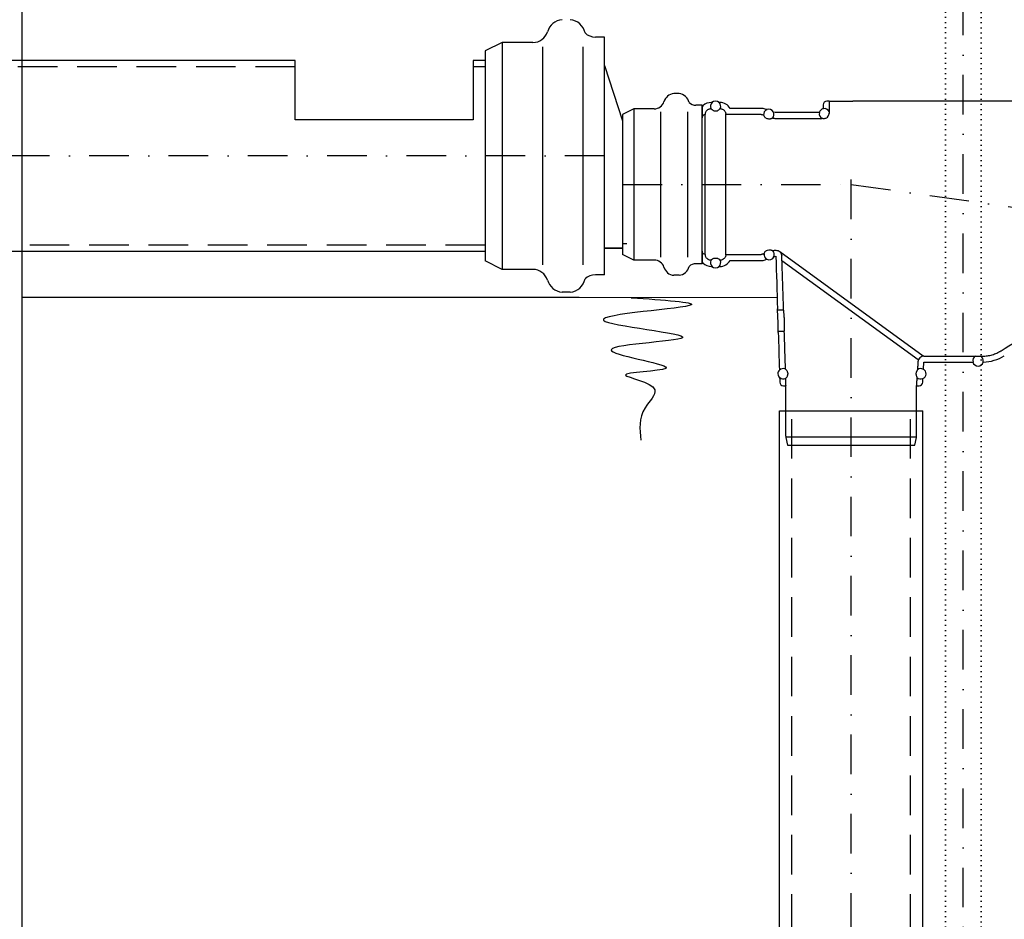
# Model space of a CAD drawing. Header units: millimetres. Extents: x -141570 to 63736, y -255381 to -136000.
# Tile 18 of 35: x -107510 to -106267, y -244162 to -243027. Entities that reach past the tile are written whole.
import ezdxf

# ---------------------------------------------------------------- set-up
doc = ezdxf.new("R2010")
doc.units = ezdxf.units.MM
for name, pattern in [('DASHDOT', [1, 0.5, -0.25, 0, -0.25]), ('DASHED', [0.75, 0.5, -0.25]), ('TEČKOVANÁ', [6.35, 0, -6.35])]:
    doc.linetypes.add(name, pattern=pattern)
for name, color, linetype in [('4S', 7, 'Continuous'), ('AS-Koty', 7, 'Continuous'), ('AS-Nevid', 241, 'DASHED'), ('AS-Neviditelna', 7, 'Continuous'), ('AS-Obrys', 7, 'Continuous'), ('AS-Osy', 4, 'DASHDOT')]:
    doc.layers.add(name, color=color, linetype=linetype)
doc.styles.add('ROMANS', font='ic-romans.shx', dxfattribs={"width": 0.8})
doc.dimstyles.new('K25', dxfattribs={"dimtxt": 50, "dimasz": 50, "dimexe": 20, "dimexo": 50, "dimgap": 20, "dimtad": 1, "dimdec": 0, "dimzin": 0, "dimtxsty": 'ROMANS', "dimblk": 'ARCHTICK', "dimcen": -40, "dimclrd": 4, "dimclre": 4, "dimclrt": 7, "dimadec": 0, "dimazin": 0, "dimtfac": 1, "dimtdec": 0, "dimtofl": 0, "dimtmove": 2, "dimatfit": 3, "dimldrblk": 'ARCHTICK', "dimfxl": 1, "dimtolj": 1, "dimarcsym": 0})

# ---------------------------------------------------------------- blocks, each defined once
blk = doc.blocks.new('_ArchTick')
at = {"color": 0, "const_width": 0.15}
blk.add_lwpolyline([(-0.5, -0.5), (0.5, 0.5)], dxfattribs=at)
blk = doc.blocks.new('*D165')
at = {"layer": 'AS-Koty', "color": 4, "lineweight": -2}
for p, q in [((-107702.9, -243311.1), (-107667.3, -243311.1)), ((-107687.3, -243311.1), (-107687.3, -245965.6)), ((-107392.2, -245965.6), (-107707.3, -245965.6))]:
    blk.add_line(p, q, dxfattribs=at)
at = {"layer": 'Defpoints', "color": 0}
for p in [(-107752.9, -243311.1), (-107687.3, -245965.6), (-107342.2, -245965.6)]:
    blk.add_point(p, dxfattribs=at)
at = {"layer": 'AS-Koty', "color": 4, "lineweight": -2, "xscale": 50, "yscale": 50, "zscale": 50}
for p, rotation in [((-107687.3, -243311.1), 90), ((-107687.3, -245965.6), 270)]:
    blk.add_blockref('_ArchTick', p, dxfattribs=dict(at, rotation=rotation))
at = {"layer": 'AS-Koty', "color": 7, "ltscale": 15, "insert": (-107732.3, -244638.4), "char_height": 50, "attachment_point": 5, "rotation": 90, "style": 'ROMANS'}
blk.add_mtext('\\A1;2654', dxfattribs=at)
blk = doc.blocks.new('3130064')
at = {"layer": 'AS-Obrys'}
for p, q in [((-170, -50), (-170, 0)), ((-20, 0), (-20, -50)), ((-20, -50), (-170, -50))]:
    blk.add_line(p, q, dxfattribs=at)

msp = doc.modelspace()

# ---------------------------------------------------------------- linework, layer by layer
at = {"layer": '4S', "linetype": 'DASHED'}
msp.add_line((-107507.163, -242988.093), (-107507.163, -245721.247), dxfattribs=at)
at = {"layer": '4S'}
for p, q in [((-107403.137, -243078.102), (-108204.367, -243078.102)), ((-107403.137, -243319.174), (-108138.285, -243319.174))]:
    msp.add_line(p, q, dxfattribs=at)
at = {"layer": 'AS-Nevid'}
for p, q in [((-106900.542, -243055.379), (-106900.542, -243341.896)), ((-106849.822, -243061.024), (-106849.822, -243336.251)), ((-106798.65, -243061.024), (-106798.65, -243336.251)), ((-106734.459, -243139.132), (-106734.459, -243330.143)), ((-106700.646, -243142.895), (-106700.646, -243326.38)), ((-106666.531, -243142.895), (-106666.531, -243326.38))]:
    msp.add_line(p, q, dxfattribs=at)
at = {"layer": 'AS-Nevid', "ltscale": 100}
for p, q in [((-107162.163, -243086.138), (-108269.279, -243086.138)), ((-106922.163, -243086.138), (-106937.163, -243086.138)), ((-106922.163, -243311.138), (-108335.375, -243311.138)), ((-106743.169, -243309.638), (-106748.873, -243309.638)), ((-106535.096, -245680.795), (-106535.096, -243520.557)), ((-106385.096, -245680.795), (-106385.096, -243520.557))]:
    msp.add_line(p, q, dxfattribs=at)
at = {"layer": 'AS-Neviditelna', "color": 3, "linetype": 'DASHDOT', "lineweight": -2, "ltscale": 100}
msp.add_line((-106318.666, -245248.333), (-106318.666, -242800.593), dxfattribs=at)
at = {"layer": 'AS-Neviditelna', "color": 3, "linetype": 'TEČKOVANÁ'}
for p, q in [((-106296.166, -245178.093), (-106296.166, -242800.593)), ((-106341.166, -244842.45), (-106341.166, -242839.593))]:
    msp.add_line(p, q, dxfattribs=at)
at = {"layer": 'AS-Obrys'}
for p, q in [((-106771.373, -243048.574), (-106782.844, -243048.574)), ((-106771.373, -243348.701), (-106771.373, -243048.574)), ((-106900.542, -243055.379), (-106922.163, -243066.048)), ((-106922.163, -243066.048), (-106922.163, -243066.048)), ((-106922.163, -243066.048), (-106922.163, -243331.227)), ((-106861.801, -243055.379), (-106900.542, -243055.379)), ((-107162.163, -243078.102), (-107403.137, -243078.102)), ((-106922.163, -243078.102), (-106937.163, -243078.102)), ((-106771.373, -243084.638), (-106748.873, -243154.28)), ((-106677.28, -243119.961), (-106684.15, -243119.961)), ((-106734.459, -243139.132), (-106748.873, -243146.245)), ((-106708.632, -243139.132), (-106734.459, -243139.132)), ((-106648.346, -243134.595), (-106655.993, -243134.595)), ((-106648.346, -243138.39), (-106648.346, -243150.615)), ((-106635.959, -243131.138), (-106636.759, -243131.138)), ((-106625.884, -243131.138), (-106626.684, -243131.138)), ((-106573.729, -243138.638), (-106612.893, -243138.638)), ((-106566.845, -243140.155), (-106568.773, -243139.48)), ((-106495.346, -243134.137), (-106495.346, -243138.833)), ((-106487.846, -243129.638), (-106490.847, -243129.638)), ((-106487.846, -243129.638), (-106457.846, -243129.638)), ((-106487.846, -243129.638), (-106487.846, -243145.026)), ((-106120.346, -243129.638), (-106457.846, -243129.638)), ((-106748.873, -243146.245), (-106748.873, -243323.031)), ((-106748.873, -243146.245), (-106748.873, -243146.245)), ((-106648.346, -243318.66), (-106648.346, -243150.615)), ((-106644.222, -243145.593), (-106644.296, -243146.341)), ((-106644.296, -243322.934), (-106644.296, -243146.341)), ((-106633.671, -243141.496), (-106628.971, -243141.496)), ((-106618.346, -243146.341), (-106618.421, -243145.593)), ((-106573.729, -243146.341), (-106618.346, -243146.341)), ((-106618.346, -243322.934), (-106618.346, -243146.341)), ((-106570.594, -243146.994), (-106571.251, -243146.763)), ((-106558.657, -243151.182), (-106559.433, -243150.91)), ((-106556.179, -243143.888), (-106558.091, -243143.219)), ((-106500.401, -243143.888), (-106556.179, -243143.888)), ((-106499.096, -243151.604), (-106556.179, -243151.604)), ((-106922.163, -243319.174), (-107403.137, -243319.174)), ((-106771.373, -243314.995), (-106748.873, -243314.995)), ((-106748.873, -243314.995), (-106771.373, -243314.995)), ((-106734.459, -243330.143), (-106748.873, -243323.031)), ((-106748.873, -243323.031), (-106748.873, -243323.031)), ((-106648.346, -243318.66), (-106648.346, -243330.885)), ((-106644.296, -243322.934), (-106644.222, -243323.682)), ((-106618.421, -243323.682), (-106618.346, -243322.934)), ((-106618.346, -243322.934), (-106573.729, -243322.934)), ((-106571.251, -243322.512), (-106570.144, -243322.124)), ((-106559.079, -243318.241), (-106558.657, -243318.093)), ((-106557.587, -243325.88), (-106555.215, -243325.05)), ((-106556.179, -243317.671), (-106555.204, -243317.671)), ((-106555.215, -243325.05), (-106555.204, -243325.388)), ((-106369.182, -243451.439), (-106549.989, -243319.786)), ((-106922.163, -243328.227), (-106922.163, -243328.227)), ((-106900.542, -243341.896), (-106922.163, -243331.227)), ((-106708.632, -243330.143), (-106734.459, -243330.143)), ((-106648.346, -243334.68), (-106655.993, -243334.68)), ((-106648.346, -243334.68), (-106648.346, -243334.68)), ((-106636.759, -243338.138), (-106635.959, -243338.138)), ((-106633.671, -243327.78), (-106628.971, -243327.78)), ((-106626.684, -243338.138), (-106625.884, -243338.138)), ((-106612.893, -243330.638), (-106573.729, -243330.638)), ((-106568.773, -243329.796), (-106566.546, -243329.016)), ((-106375.323, -243456.245), (-106547.505, -243330.872)), ((-106861.801, -243341.896), (-106900.542, -243341.896)), ((-106771.373, -243348.701), (-106782.844, -243348.701)), ((-106771.373, -243348.701), (-106771.373, -243348.701)), ((-106677.28, -243349.314), (-106684.15, -243349.314)), ((-106814.773, -243370.652), (-106825.079, -243370.652)), ((-106803.45, -243377.545), (-107507.163, -243377.545)), ((-106553.519, -243377.57), (-106803.45, -243377.545)), ((-106553.069, -243391.702), (-106553.119, -243391.703)), ((-106552.978, -243396.201), (-106553.119, -243391.703)), ((-106552.925, -243392.95), (-106545.426, -243392.714)), ((-106552.177, -243421.689), (-106552.318, -243417.191)), ((-106552.13, -243421.687), (-106552.177, -243421.689)), ((-106544.531, -243420.195), (-106552.064, -243420.432)), ((-106368.304, -243451.388), (-106340.404, -243451.388)), ((-106368.824, -243467.904), (-106368.283, -243458.888)), ((-106368.283, -243458.888), (-106306.397, -243458.888)), ((-106368.824, -243467.904), (-106368.939, -243468.079)), ((-106545.737, -243488.667), (-106542.603, -243488.667)), ((-106542.603, -243488.667), (-106542.598, -243488.822)), ((-106377.583, -243488.667), (-106377.588, -243488.753)), ((-106377.583, -243488.667), (-106374.307, -243488.667)), ((-106369.816, -243484.437), (-106369.538, -243479.81)), ((-106369.632, -243479.622), (-106369.538, -243479.81)), ((-106542.596, -243552.6), (-106542.596, -243488.954)), ((-106377.596, -243552.599), (-106377.596, -243489.023)), ((-106550.74, -243520.557), (-106369.453, -243520.557)), ((-106550.74, -244842.45), (-106550.74, -243520.557)), ((-106369.453, -244842.45), (-106369.453, -243520.557)), ((-106542.582, -243553.305), (-106377.016, -243553.305)), ((-106542.432, -243554.159), (-106540.364, -243563.888)), ((-106379.828, -243563.888), (-106377.76, -243554.159)), ((-106396.962, -243563.888), (-106379.828, -243563.888))]:
    msp.add_line(p, q, dxfattribs=at)
at = {"layer": 'AS-Obrys', "color": 7, "linetype": 'Continuous'}
for p, q in [((-106771.373, -243327.209), (-106771.373, -243070.066)), ((-106648.346, -243334.68), (-106648.346, -243134.595))]:
    msp.add_line(p, q, dxfattribs=at)
at = {"layer": 'AS-Obrys'}
for centre, radius, start, end in [((-106823.021, -243047.734), 21.211, 95.567854, 164.294362), ((-106816.831, -243047.734), 21.211, 12.043899, 84.432146), ((-106861.801, -243036.093), 19.286, 270, 342.188064), ((-106782.844, -243029.289), 19.286, 226.631553, 270), ((-106682.778, -243134.035), 14.141, 95.567854, 164.294362), ((-106678.652, -243134.035), 14.141, 12.043899, 84.432146), ((-106708.632, -243126.275), 12.857, 270, 342.188064), ((-106655.993, -243121.738), 12.857, 226.631553, 270), ((-106643.847, -243138.39), 4.499, 132.454751, 180.000356), ((-106636.759, -243146.138), 15, 90, 132.455108), ((-106631.321, -243136.042), 6.54, 132.786359, 205.327752), ((-106631.321, -243136.042), 6.75, 46.604341, 133.395659), ((-106631.321, -243136.042), 6.54, 334.672248, 47.213641), ((-106625.884, -243146.138), 15, 30, 90), ((-106573.729, -243153.638), 15, 70.709954, 90), ((-106564.088, -243146.316), 6.54, 113.496313, 185.949566), ((-106564.088, -243146.316), 6.75, 27.314295, 114.105613), ((-106493.825, -243145.409), 6.75, 103.02501, 166.97499), ((-106493.825, -243145.409), 6.54, 27.671766, 102.508453), ((-110124.885, -252943.323), 10418.43, 70.0152316, 70.0366517), ((-106564.088, -243146.316), 6.54, 315.382829, 27.923595), ((-106493.825, -243145.409), 6.54, 167.491547, 244.775872), ((-106499.096, -243140.382), 11.222, 270.000346, 282.788551), ((-106563.652, -243322.917), 6.54, 173.028421, 245.169685), ((-110106.588, -233576.283), 10364.878, 289.9675574, 289.9852093), ((-106563.652, -243322.917), 6.75, 244.615437, 333.964656), ((-106563.652, -243322.917), 6.54, 333.410407, 45.639471), ((-106708.632, -243343.001), 12.857, 17.811936, 90), ((-106682.778, -243335.24), 14.141, 195.705638, 264.432146), ((-106678.652, -243335.24), 14.141, 275.567854, 347.956101), ((-106655.993, -243347.537), 12.857, 90, 133.368447), ((-106643.847, -243330.885), 4.499, 179.999644, 227.545249), ((-106636.759, -243323.138), 15, 227.544892, 270), ((-106631.321, -243333.233), 6.54, 154.672248, 227.213641), ((-106631.321, -243333.233), 6.75, 226.604341, 313.395659), ((-106631.321, -243333.233), 6.54, 312.786359, 25.327752), ((-106625.884, -243323.138), 15, 270, 330), ((-106573.729, -243315.638), 15, 270, 289.290046), ((-106861.801, -243361.182), 19.286, 17.811936, 90), ((-106782.844, -243367.987), 19.286, 90, 133.368447), ((-106823.021, -243349.541), 21.211, 195.705638, 264.432146), ((-106816.831, -243349.541), 21.211, 275.567854, 347.956101), ((-106299.891, -243457.088), 6.54, 119.367014, 195.022402), ((-106299.891, -243457.088), 6.54, 345.076659, 60.632986), ((-106294.641, -243406.388), 52.5, 271.374945, 302.05), ((-106299.891, -243457.088), 6.75, 195.46601, 344.667076), ((-106545.884, -243473.667), 6.75, 135.420457, 227.991173), ((-106545.884, -243473.667), 6.54, 64.09709, 135.907762), ((-106372.337, -243473.667), 6.54, 58.699466, 128.86965), ((-106372.337, -243473.667), 6.75, 294.498532, 58.634207), ((-106545.884, -243473.667), 6.54, 227.50387, 299.437483), ((-106372.337, -243473.667), 6.54, 223.576854, 294.433273), ((-106535.096, -243552.6), 7.5, 179.999964, 191.997077), ((-106385.096, -243552.599), 7.5, 348, 0)]:
    msp.add_arc(centre, radius, start, end, dxfattribs=at)
for centre, major_axis, ratio, start_param, end_param in [((-106490.846, -243134.138), (3.183, -3.183), 0.99969546, 2.35634678, 3.92683852), ((-106643.845, -243150.83), (-0.199, 4.507), 0.99760184, 0.05610953, 1.31040005), ((-106552.648, -243406.696), (0.33, -10.495), 0.01745506, -0.00000002, 3.14159264), ((-106368.304, -243458.888), (7.449, 0.877), 0.99997329, 1.45354378, 2.9609633), ((-106545.736, -243484.167), (-3.136, -3.23), 0.99970418, 5.51269016, 7.05367995), ((-106462.61, -243488.556), (85.027, -0.109), 0.01729303, 6.28217007, 6.35327197), ((-106374.308, -243484.167), (3.086, -3.277), 0.99971266, 5.52789465, 7.03847596), ((-106544.847, -243488.921), (0.047, -3.182), 0.70708078, 1.55001476, 1.59157791)]:
    msp.add_ellipse(centre, major_axis=major_axis, ratio=ratio, start_param=start_param, end_param=end_param, dxfattribs=at)
for points, knots in [([(-106644.222, -243145.593), (-106644.198, -243145.355), (-106644.162, -243145.113), (-106644.016, -243144.377), (-106643.864, -243143.891), (-106643.51, -243143.034), (-106643.274, -243142.584), (-106642.713, -243141.743), (-106642.388, -243141.352), (-106641.733, -243140.697), (-106641.343, -243140.371), (-106640.504, -243139.81), (-106640.055, -243139.574), (-106639.2, -243139.219), (-106638.716, -243139.068), (-106637.891, -243138.904), (-106637.557, -243138.861), (-106637.233, -243138.84)], [-0.693216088, -0.693216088, -0.693216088, -0.693216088, -0.648444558, -0.648444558, -0.555611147, -0.555611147, -0.46289689, -0.46289689, -0.370182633, -0.370182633, -0.27759062, -0.27759062, -0.184998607, -0.184998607, -0.092499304, -0.092499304, -0.030796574, -0.030796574, -0.030796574, -0.030796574]), ([(-106637.233, -243138.84), (-106637.142, -243138.921), (-106637.034, -243139.031), (-106636.858, -243139.217), (-106636.81, -243139.268), (-106636.759, -243139.322)], [10.091043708, 10.091043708, 10.091043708, 10.091043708, 10.361946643, 10.361946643, 10.4535958, 10.4535958, 10.4535958, 10.4535958]), ([(-106633.671, -243141.496), (-106634.217, -243141.292), (-106634.59, -243141.084), (-106635.243, -243140.68), (-106635.507, -243140.482), (-106636.191, -243139.922), (-106636.501, -243139.595), (-106636.751, -243139.331), (-106636.755, -243139.327), (-106636.759, -243139.322)], [2.993222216, 2.993222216, 2.993222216, 2.993222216, 3.193873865, 3.193873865, 3.399246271, 3.399246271, 3.809991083, 3.809991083, 3.81698443, 3.81698443, 3.81698443, 3.81698443]), ([(-106625.884, -243139.322), (-106625.888, -243139.327), (-106625.892, -243139.331), (-106626.141, -243139.595), (-106626.452, -243139.922), (-106627.135, -243140.482), (-106627.399, -243140.68), (-106628.052, -243141.084), (-106628.426, -243141.292), (-106628.971, -243141.496)], [1.772420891, 1.772420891, 1.772420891, 1.772420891, 1.779414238, 1.779414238, 2.19015905, 2.19015905, 2.395531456, 2.395531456, 2.596183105, 2.596183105, 2.596183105, 2.596183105]), ([(-106625.41, -243138.84), (-106625.086, -243138.861), (-106624.751, -243138.904), (-106623.927, -243139.068), (-106623.443, -243139.219), (-106622.588, -243139.574), (-106622.139, -243139.81), (-106621.299, -243140.371), (-106620.91, -243140.697), (-106620.255, -243141.352), (-106619.93, -243141.743), (-106619.369, -243142.584), (-106619.133, -243143.034), (-106618.778, -243143.891), (-106618.627, -243144.377), (-106618.48, -243145.113), (-106618.445, -243145.355), (-106618.421, -243145.593)], [-2.934563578, -2.934563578, -2.934563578, -2.934563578, -2.872860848, -2.872860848, -2.780361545, -2.780361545, -2.687769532, -2.687769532, -2.595177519, -2.595177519, -2.502463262, -2.502463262, -2.409749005, -2.409749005, -2.316915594, -2.316915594, -2.272144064, -2.272144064, -2.272144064, -2.272144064]), ([(-106648.242, -243149.862), (-106648.243, -243149.863), (-106648.244, -243149.863), (-106648.26, -243149.875), (-106648.276, -243149.907), (-106648.299, -243150.007), (-106648.307, -243150.049), (-106648.323, -243150.159), (-106648.33, -243150.222), (-106648.338, -243150.349), (-106648.34, -243150.373), (-106648.343, -243150.432), (-106648.344, -243150.464), (-106648.345, -243150.528), (-106648.346, -243150.548), (-106648.346, -243150.583), (-106648.346, -243150.6), (-106648.346, -243150.615)], [8.177215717, 8.177215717, 8.177215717, 8.177215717, 8.191799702, 8.191799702, 8.357649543, 8.357649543, 8.440574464, 8.440574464, 8.523499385, 8.523499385, 8.539348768, 8.539348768, 8.555198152, 8.555198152, 8.560190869, 8.560190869, 8.563181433, 8.563181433, 8.563181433, 8.563181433]), ([(-106573.729, -243146.341), (-106573.266, -243146.341), (-106572.761, -243146.387), (-106571.918, -243146.555), (-106571.573, -243146.65), (-106571.251, -243146.763)], [-2.966033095, -2.966033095, -2.966033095, -2.966033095, -2.8735449, -2.8735449, -2.808237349, -2.808237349, -2.808237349, -2.808237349]), ([(-106567.835, -243150.923), (-106567.91, -243150.867), (-106567.98, -243150.811), (-106568.531, -243150.363), (-106568.826, -243150.031), (-106569.321, -243149.419), (-106569.506, -243149.143), (-106569.969, -243148.383), (-106570.154, -243147.969), (-106570.423, -243147.361), (-106570.514, -243147.147), (-106570.594, -243146.994)], [2.90821457, 2.90821457, 2.90821457, 2.90821457, 2.93538778, 2.93538778, 3.13887561, 3.13887561, 3.34236344, 3.34236344, 3.7493391, 3.7493391, 4.09546707, 4.09546707, 4.09546707, 4.09546707]), ([(-106559.433, -243150.91), (-106559.586, -243150.98), (-106559.786, -243151.089), (-106560.362, -243151.392), (-106560.762, -243151.6), (-106561.583, -243151.903), (-106561.893, -243152.003), (-106562.635, -243152.171), (-106563.058, -243152.244), (-106563.788, -243152.265), (-106563.972, -243152.264), (-106564.174, -243152.253)], [1.42808492, 1.42808492, 1.42808492, 1.42808492, 1.75577876, 1.75577876, 2.1510352, 2.1510352, 2.34866342, 2.34866342, 2.54629164, 2.54629164, 2.60334177, 2.60334177, 2.60334177, 2.60334177]), ([(-106556.179, -243151.604), (-106556.642, -243151.604), (-106557.147, -243151.558), (-106557.991, -243151.39), (-106558.335, -243151.295), (-106558.657, -243151.182)], [1.482595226, 1.482595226, 1.482595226, 1.482595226, 1.57508227, 1.57508227, 1.640393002, 1.640393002, 1.640393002, 1.640393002]), ([(-106490.108, -243150.04), (-106490.455, -243150.346), (-106490.851, -243150.625), (-106492.634, -243151.582), (-106494.057, -243151.702), (-106495.818, -243151.517), (-106496.277, -243151.402), (-106496.612, -243151.326)], [4.298142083, 4.298142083, 4.298142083, 4.298142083, 4.392846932, 4.392846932, 4.689472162, 4.689472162, 4.853246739, 4.853246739, 4.853246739, 4.853246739]), ([(-106490.108, -243150.04), (-106489.994, -243149.882), (-106489.883, -243149.721), (-106489.35, -243148.904), (-106488.992, -243148.205), (-106488.451, -243146.871), (-106488.219, -243146.111), (-106488.019, -243145.084), (-106487.978, -243144.831), (-106487.945, -243144.579)], [2.918954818, 2.918954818, 2.918954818, 2.918954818, 2.954781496, 2.954781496, 3.097873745, 3.097873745, 3.24282249, 3.24282249, 3.289760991, 3.289760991, 3.289760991, 3.289760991]), ([(-106488.033, -243142.371), (-106488.034, -243142.432), (-106488.034, -243142.496), (-106488.028, -243142.76), (-106488.013, -243142.995), (-106487.986, -243143.434), (-106487.975, -243143.613), (-106487.956, -243144.012), (-106487.946, -243144.272), (-106487.945, -243144.579)], [3.012563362, 3.012563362, 3.012563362, 3.012563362, 3.122692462, 3.122692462, 3.436920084, 3.436920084, 3.610562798, 3.610562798, 3.782692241, 3.782692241, 3.782692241, 3.782692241]), ([(-106648.346, -243318.66), (-106648.346, -243318.675), (-106648.346, -243318.692), (-106648.346, -243318.727), (-106648.345, -243318.747), (-106648.344, -243318.811), (-106648.343, -243318.843), (-106648.34, -243318.902), (-106648.338, -243318.927), (-106648.33, -243319.053), (-106648.323, -243319.116), (-106648.307, -243319.226), (-106648.299, -243319.269), (-106648.276, -243319.369), (-106648.26, -243319.4), (-106648.244, -243319.412), (-106648.243, -243319.413), (-106648.242, -243319.413)], [24.652815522, 24.652815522, 24.652815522, 24.652815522, 24.655806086, 24.655806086, 24.660798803, 24.660798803, 24.676648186, 24.676648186, 24.69249757, 24.69249757, 24.775422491, 24.775422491, 24.858347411, 24.858347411, 25.024197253, 25.024197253, 25.038781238, 25.038781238, 25.038781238, 25.038781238]), ([(-106644.296, -243322.934), (-106644.733, -243322.89), (-106645.188, -243322.771), (-106646.08, -243322.401), (-106646.634, -243322.03), (-106647.42, -243321.243), (-106647.79, -243320.688), (-106648.099, -243319.941), (-106648.183, -243319.681), (-106648.242, -243319.413)], [0.028925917, 0.028925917, 0.028925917, 0.028925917, 0.110987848, 0.110987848, 0.222106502, 0.222106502, 0.333392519, 0.333392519, 0.383695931, 0.383695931, 0.383695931, 0.383695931]), ([(-106637.233, -243330.435), (-106637.557, -243330.414), (-106637.891, -243330.371), (-106638.716, -243330.207), (-106639.2, -243330.056), (-106640.055, -243329.701), (-106640.504, -243329.466), (-106641.343, -243328.904), (-106641.733, -243328.579), (-106642.388, -243327.923), (-106642.713, -243327.533), (-106643.274, -243326.692), (-106643.51, -243326.241), (-106643.864, -243325.384), (-106644.016, -243324.898), (-106644.162, -243324.162), (-106644.198, -243323.92), (-106644.222, -243323.682)], [-2.934563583, -2.934563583, -2.934563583, -2.934563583, -2.872860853, -2.872860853, -2.780361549, -2.780361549, -2.687769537, -2.687769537, -2.595177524, -2.595177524, -2.502463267, -2.502463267, -2.40974901, -2.40974901, -2.316915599, -2.316915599, -2.272144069, -2.272144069, -2.272144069, -2.272144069]), ([(-106618.421, -243323.682), (-106618.445, -243323.92), (-106618.48, -243324.162), (-106618.627, -243324.898), (-106618.778, -243325.384), (-106619.133, -243326.241), (-106619.369, -243326.692), (-106619.93, -243327.533), (-106620.255, -243327.923), (-106620.91, -243328.579), (-106621.299, -243328.904), (-106622.139, -243329.466), (-106622.588, -243329.701), (-106623.443, -243330.056), (-106623.927, -243330.207), (-106624.751, -243330.371), (-106625.086, -243330.414), (-106625.41, -243330.435)], [2.272144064, 2.272144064, 2.272144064, 2.272144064, 2.316915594, 2.316915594, 2.409749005, 2.409749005, 2.502463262, 2.502463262, 2.595177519, 2.595177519, 2.687769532, 2.687769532, 2.780361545, 2.780361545, 2.872860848, 2.872860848, 2.934563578, 2.934563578, 2.934563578, 2.934563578]), ([(-106571.251, -243322.512), (-106571.573, -243322.625), (-106571.918, -243322.72), (-106572.761, -243322.888), (-106573.266, -243322.934), (-106573.729, -243322.934)], [2.808237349, 2.808237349, 2.808237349, 2.808237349, 2.8735449, 2.8735449, 2.966033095, 2.966033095, 2.966033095, 2.966033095]), ([(-106570.144, -243322.124), (-106570.065, -243321.975), (-106569.973, -243321.769), (-106569.702, -243321.181), (-106569.514, -243320.776), (-106569.049, -243320.031), (-106568.864, -243319.76), (-106568.37, -243319.16), (-106568.076, -243318.834), (-106567.455, -243318.334), (-106567.292, -243318.212), (-106567.106, -243318.088)], [1.42859886, 1.42859886, 1.42859886, 1.42859886, 1.76170575, 1.76170575, 2.16361187, 2.16361187, 2.36456493, 2.36456493, 2.56551799, 2.56551799, 2.62347142, 2.62347142, 2.62347142, 2.62347142]), ([(-106564.105, -243316.997), (-106563.769, -243316.96), (-106563.47, -243316.953), (-106562.66, -243316.972), (-106562.242, -243317.041), (-106561.508, -243317.201), (-106561.201, -243317.296), (-106560.387, -243317.586), (-106559.99, -243317.785), (-106559.425, -243318.072), (-106559.23, -243318.174), (-106559.079, -243318.241)], [2.86309528, 2.86309528, 2.86309528, 2.86309528, 2.95020736, 2.95020736, 3.14541721, 3.14541721, 3.34062706, 3.34062706, 3.73104677, 3.73104677, 4.04631583, 4.04631583, 4.04631583, 4.04631583]), ([(-106558.657, -243318.093), (-106558.335, -243317.98), (-106557.991, -243317.885), (-106557.147, -243317.717), (-106556.642, -243317.671), (-106556.179, -243317.671)], [1.32479745, 1.32479745, 1.32479745, 1.32479745, 1.390108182, 1.390108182, 1.482595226, 1.482595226, 1.482595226, 1.482595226]), ([(-106555.204, -243317.671), (-106554.242, -243317.671), (-106553.289, -243317.857), (-106551.502, -243318.58), (-106550.686, -243319.111), (-106549.298, -243320.455), (-106548.741, -243321.255), (-106547.959, -243323.02), (-106547.741, -243323.968), (-106547.708, -243324.932)], [-0.77155823, -0.77155823, -0.77155823, -0.77155823, -0.579142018, -0.579142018, -0.386046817, -0.386046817, -0.192836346, -0.192836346, -0.000000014, -0.000000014, -0.000000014, -0.000000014]), ([(-106545.426, -243392.714), (-106545.801, -243381.301), (-106546.174, -243370.147), (-106546.946, -243347.236), (-106547.298, -243336.922), (-106547.708, -243324.932)], [0.000001, 0.000001, 0.000001, 0.000001, 2.2839492, 2.2839492, 4.55274394, 4.55274394, 4.55274394, 4.55274394]), ([(-106636.759, -243329.953), (-106636.915, -243330.118), (-106637.049, -243330.263), (-106637.189, -243330.395), (-106637.212, -243330.416), (-106637.233, -243330.435)], [4.053462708, 4.053462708, 4.053462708, 4.053462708, 4.372609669, 4.372609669, 4.437155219, 4.437155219, 4.437155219, 4.437155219]), ([(-106636.759, -243329.953), (-106636.755, -243329.948), (-106636.751, -243329.944), (-106636.501, -243329.68), (-106636.191, -243329.353), (-106635.507, -243328.793), (-106635.243, -243328.595), (-106634.59, -243328.191), (-106634.217, -243327.983), (-106633.671, -243327.78)], [1.772420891, 1.772420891, 1.772420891, 1.772420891, 1.779414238, 1.779414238, 2.19015905, 2.19015905, 2.395531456, 2.395531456, 2.596183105, 2.596183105, 2.596183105, 2.596183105]), ([(-106628.971, -243327.78), (-106628.426, -243327.983), (-106628.052, -243328.191), (-106627.399, -243328.595), (-106627.135, -243328.793), (-106626.452, -243329.353), (-106626.141, -243329.68), (-106625.892, -243329.944), (-106625.888, -243329.948), (-106625.884, -243329.953)], [2.993222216, 2.993222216, 2.993222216, 2.993222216, 3.193873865, 3.193873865, 3.399246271, 3.399246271, 3.809991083, 3.809991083, 3.81698443, 3.81698443, 3.81698443, 3.81698443]), ([(-106625.41, -243330.435), (-106625.479, -243330.374), (-106625.558, -243330.295), (-106625.722, -243330.124), (-106625.8, -243330.042), (-106625.884, -243329.953)], [1.694146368, 1.694146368, 1.694146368, 1.694146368, 1.867761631, 1.867761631, 2.0002907, 2.0002907, 2.0002907, 2.0002907]), ([(-106552.925, -243392.95), (-106552.954, -243392.539), (-106552.981, -243392.226), (-106553.03, -243391.807), (-106553.051, -243391.701), (-106553.069, -243391.702)], [0.000001, 0.000001, 0.000001, 0.000001, 0.205943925, 0.205943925, 0.411939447, 0.411939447, 0.411939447, 0.411939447]), ([(-106544.531, -243420.195), (-106544.473, -243419.432), (-106544.399, -243418.344), (-106544.275, -243415.604), (-106544.228, -243413.965), (-106544.215, -243410.349), (-106544.249, -243408.405), (-106544.404, -243404.466), (-106544.522, -243402.51), (-106544.795, -243398.892), (-106544.946, -243397.261), (-106545.219, -243394.544), (-106545.339, -243393.469), (-106545.426, -243392.714)], [-2.32777757, -2.32777757, -2.32777757, -2.32777757, -1.94694748, -1.94694748, -1.55722395, -1.55722395, -1.16439036, -1.16439036, -0.76865517, -0.76865517, -0.3787737, -0.3787737, -0.000001, -0.000001, -0.000001, -0.000001]), ([(-106543.026, -243467.784), (-106543.272, -243459.859), (-106543.521, -243451.916), (-106544.022, -243436.062), (-106544.275, -243428.126), (-106544.531, -243420.195)], [0.000001, 0.000001, 0.000001, 0.000001, 1.58571238, 1.58571238, 3.17156794, 3.17156794, 3.17156794, 3.17156794]), ([(-106340.404, -243451.388), (-106338.384, -243451.388), (-106336.368, -243451.388), (-106334.366, -243451.388), (-106332.369, -243451.388), (-106330.385, -243451.388), (-106328.406, -243451.388), (-106328.397, -243451.388), (-106328.388, -243451.388), (-106328.379, -243451.388), (-106324.423, -243451.388), (-106320.503, -243451.388), (-106316.623, -243451.388), (-106316.618, -243451.388), (-106316.612, -243451.388), (-106316.606, -243451.388), (-106314.671, -243451.388), (-106312.745, -243451.388), (-106310.832, -243451.388), (-106308.909, -243451.388), (-106307.015, -243451.388), (-106305.165, -243451.388), (-106303.315, -243451.388), (-106301.506, -243451.388), (-106299.748, -243451.388), (-106297.99, -243451.388), (-106296.282, -243451.388), (-106294.641, -243451.388)], [0, 0, 0, 0, 0.003993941, 0.003993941, 0.003993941, 0.0079761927, 0.0079761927, 0.0079761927, 0.007994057, 0.007994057, 0.007994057, 0.0159523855, 0.0159523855, 0.0159523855, 0.0159638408, 0.0159638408, 0.0159638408, 0.0199349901, 0.0199349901, 0.0199349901, 0.0239255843, 0.0239255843, 0.0239255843, 0.0279166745, 0.0279166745, 0.0279166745, 0.0319047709, 0.0319047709, 0.0319047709, 0.0319047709]), ([(-106294.641, -243451.388), (-106292.437, -243451.388), (-106290.293, -243451.227), (-106286.106, -243450.621), (-106284.064, -243450.176), (-106281.07, -243449.305), (-106280.085, -243448.981), (-106278.136, -243448.264), (-106277.172, -243447.871), (-106275.281, -243447.024), (-106274.353, -243446.568), (-106272.987, -243445.838), (-106272.535, -243445.587), (-106271.865, -243445.199), (-106271.642, -243445.067), (-106271.2, -243444.801), (-106270.978, -243444.664), (-106270.761, -243444.529)], [0, 0, 0, 0, 0.0050871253, 0.0050871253, 0.0101742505, 0.0101742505, 0.0127178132, 0.0127178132, 0.0152613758, 0.0152613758, 0.0178049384, 0.0178049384, 0.0190767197, 0.0190767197, 0.0197126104, 0.0197126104, 0.020348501, 0.020348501, 0.020348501, 0.020348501]), ([(-106375.789, -243458.413), (-106375.897, -243460.104), (-106376.005, -243461.802), (-106376.222, -243465.185), (-106376.332, -243466.883), (-106376.442, -243468.575)], [-0.67821723, -0.67821723, -0.67821723, -0.67821723, -0.339066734, -0.339066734, -0.000001, -0.000001, -0.000001, -0.000001]), ([(-106550.581, -243469.116), (-106550.599, -243469.085), (-106550.618, -243469.054), (-106550.655, -243468.992), (-106550.673, -243468.961), (-106550.691, -243468.929)], [0.000001, 0.000001, 0.000001, 0.000001, 0.200111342, 0.200111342, 0.400223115, 0.400223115, 0.400223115, 0.400223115]), ([(-106540.007, -243472.811), (-106540.04, -243472.568), (-106540.084, -243472.344), (-106540.19, -243471.897), (-106540.257, -243471.679), (-106540.507, -243470.961), (-106540.719, -243470.548), (-106541.214, -243469.705), (-106541.571, -243469.254), (-106542.376, -243468.379), (-106542.79, -243468.035), (-106543.026, -243467.784)], [-1.76095747, -1.76095747, -1.76095747, -1.76095747, -1.66407117, -1.66407117, -1.54854725, -1.54854725, -1.23392055, -1.23392055, -0.70409493, -0.70409493, -0.000001, -0.000001, -0.000001, -0.000001]), ([(-106542.669, -243479.363), (-106542.433, -243479.089), (-106542.014, -243478.701), (-106541.193, -243477.674), (-106540.823, -243477.11), (-106540.392, -243476.136), (-106540.238, -243475.725), (-106540.079, -243475.039), (-106540.04, -243474.834), (-106539.982, -243474.411), (-106539.962, -243474.196), (-106539.953, -243473.966)], [-0.909807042, -0.909807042, -0.909807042, -0.909807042, -0.549275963, -0.549275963, -0.251104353, -0.251104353, -0.103055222, -0.103055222, -0.048375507, -0.048375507, -0.000001, -0.000001, -0.000001, -0.000001]), ([(-106540.007, -243472.811), (-106539.998, -243473.004), (-106539.989, -243473.196), (-106539.971, -243473.581), (-106539.962, -243473.773), (-106539.953, -243473.966)], [0.000001, 0.000001, 0.000001, 0.000001, 0.0385200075, 0.0385200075, 0.0770390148, 0.0770390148, 0.0770390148, 0.0770390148]), ([(-106378.205, -243474.577), (-106378.115, -243473.996), (-106378.027, -243473.415), (-106377.854, -243472.252), (-106377.769, -243471.67), (-106377.686, -243471.088)], [-0.235127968, -0.235127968, -0.235127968, -0.235127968, -0.117564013, -0.117564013, -0.000001, -0.000001, -0.000001, -0.000001]), ([(-106378.205, -243474.577), (-106378.161, -243475.081), (-106378.074, -243475.498), (-106377.862, -243476.324), (-106377.708, -243476.728), (-106377.363, -243477.561), (-106377.178, -243477.919), (-106377.075, -243478.176)], [0.000001, 0.000001, 0.000001, 0.000001, 0.21809028, 0.21809028, 0.5693651, 0.5693651, 1.14029413, 1.14029413, 1.14029413, 1.14029413]), ([(-106376.442, -243468.575), (-106376.515, -243468.764), (-106376.645, -243469.008), (-106376.954, -243469.565), (-106377.12, -243469.855), (-106377.416, -243470.452), (-106377.547, -243470.73), (-106377.686, -243471.088)], [0.000001, 0.000001, 0.000001, 0.000001, 0.57713034, 0.57713034, 0.95062584, 0.95062584, 1.14546085, 1.14546085, 1.14546085, 1.14546085]), ([(-106550.401, -243478.683), (-106550.384, -243478.651), (-106550.368, -243478.618), (-106550.351, -243478.586), (-106550.335, -243478.554), (-106550.318, -243478.522), (-106550.302, -243478.49)], [0, 0, 0, 0, 0.00200130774, 0.00200130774, 0.00200130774, 0.00400261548, 0.00400261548, 0.00400261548, 0.00400261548]), ([(-106542.388, -243488.563), (-106542.46, -243488.58), (-106542.514, -243488.597), (-106542.586, -243488.632), (-106542.603, -243488.65), (-106542.603, -243488.667)], [0.000001, 0.000001, 0.000001, 0.000001, 0.2002094, 0.2002094, 0.400417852, 0.400417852, 0.400417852, 0.400417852]), ([(-106377.075, -243478.176), (-106377.192, -243479.904), (-106377.31, -243481.641), (-106377.548, -243485.097), (-106377.669, -243486.835), (-106377.792, -243488.563)], [-0.693061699, -0.693061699, -0.693061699, -0.693061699, -0.346447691, -0.346447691, -0.000001, -0.000001, -0.000001, -0.000001]), ([(-106540.364, -243563.888), (-106540.364, -243563.888), (-106540.048, -243563.888), (-106539.417, -243563.888), (-106538.784, -243563.888), (-106537.817, -243563.888), (-106536.56, -243563.888), (-106535.302, -243563.888), (-106533.746, -243563.888), (-106531.904, -243563.888), (-106530.062, -243563.888), (-106527.896, -243563.888), (-106525.492, -243563.888), (-106523.088, -243563.888), (-106520.442, -243563.888), (-106517.566, -243563.888), (-106514.69, -243563.888), (-106511.554, -243563.888), (-106508.218, -243563.888), (-106504.883, -243563.888), (-106501.403, -243563.888), (-106497.764, -243563.888), (-106494.126, -243563.888), (-106490.334, -243563.888), (-106486.385, -243563.888), (-106478.486, -243563.888), (-106470.409, -243563.888), (-106462.059, -243563.888), (-106457.884, -243563.888), (-106453.726, -243563.888), (-106449.64, -243563.888), (-106445.555, -243563.888), (-106441.52, -243563.888), (-106437.538, -243563.888), (-106433.556, -243563.888), (-106429.626, -243563.888), (-106425.896, -243563.888), (-106422.166, -243563.888), (-106418.576, -243563.888), (-106415.153, -243563.888), (-106411.729, -243563.888), (-106408.435, -243563.888), (-106405.396, -243563.888), (-106402.358, -243563.888), (-106399.543, -243563.888), (-106396.962, -243563.888)], [0.500072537, 0.500072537, 0.500072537, 0.500072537, 0.53125, 0.53125, 0.53125, 0.5625, 0.5625, 0.5625, 0.59375, 0.59375, 0.59375, 0.625, 0.625, 0.625, 0.65625, 0.65625, 0.65625, 0.6875, 0.6875, 0.6875, 0.71875, 0.71875, 0.71875, 0.75, 0.75, 0.75, 0.8125, 0.8125, 0.8125, 0.84375, 0.84375, 0.84375, 0.875, 0.875, 0.875, 0.90625, 0.90625, 0.90625, 0.9375, 0.9375, 0.9375, 0.96875, 0.96875, 0.96875, 1, 1, 1, 1])]:
    msp.add_open_spline(points, degree=3, knots=knots, dxfattribs=at)
for points in [[(-106635.959, -243131.138), (-106635.894, -243131.173), (-106635.829, -243131.207), (-106635.764, -243131.242)], [(-106626.879, -243131.242), (-106626.813, -243131.207), (-106626.749, -243131.173), (-106626.684, -243131.138)], [(-106625.884, -243139.322), (-106625.687, -243139.114), (-106625.534, -243138.95), (-106625.41, -243138.84)], [(-106566.845, -243140.155), (-106566.796, -243140.209), (-106566.746, -243140.263), (-106566.696, -243140.318)], [(-106495.242, -243139.024), (-106495.276, -243138.96), (-106495.311, -243138.896), (-106495.346, -243138.833)], [(-106558.309, -243143.253), (-106558.236, -243143.242), (-106558.164, -243143.23), (-106558.091, -243143.219)], [(-106500.401, -243143.888), (-106500.338, -243143.923), (-106500.274, -243143.957), (-106500.21, -243143.992)], [(-106557.587, -243325.88), (-106557.659, -243325.868), (-106557.731, -243325.857), (-106557.803, -243325.845)], [(-106555.204, -243325.388), (-106554.484, -243347.493), (-106553.769, -243369.598), (-106553.069, -243391.702)], [(-106635.764, -243338.033), (-106635.829, -243338.068), (-106635.894, -243338.103), (-106635.959, -243338.138)], [(-106626.684, -243338.138), (-106626.749, -243338.103), (-106626.813, -243338.068), (-106626.879, -243338.033)], [(-106566.398, -243328.853), (-106566.448, -243328.908), (-106566.497, -243328.962), (-106566.546, -243329.016)], [(-106270.761, -243444.529), (-106244.531, -243428.106), (-106218.3, -243411.684), (-106192.07, -243395.261)], [(-106552.13, -243421.687), (-106551.642, -243437.434), (-106551.162, -243453.182), (-106550.691, -243468.929)], [(-106306.208, -243458.783), (-106306.271, -243458.818), (-106306.334, -243458.853), (-106306.397, -243458.888)], [(-106293.381, -243458.873), (-106293.445, -243458.839), (-106293.508, -243458.806), (-106293.571, -243458.772)], [(-106550.401, -243478.683), (-106550.345, -243480.555), (-106550.29, -243482.428), (-106550.235, -243484.301)], [(-106542.388, -243488.563), (-106542.481, -243485.496), (-106542.575, -243482.43), (-106542.669, -243479.363)], [(-106377.588, -243488.753), (-106377.594, -243488.843), (-106377.596, -243488.933), (-106377.596, -243489.023)]]:
    msp.add_open_spline(points, degree=3, dxfattribs=at)
msp.add_spline([(-106737.659, -243377.579), (-106661.929, -243386.676), (-106772.753, -243406.063), (-106673.011, -243428.22), (-106762.594, -243444.837), (-106694.253, -243466.993), (-106745.047, -243475.302), (-106708.106, -243493.766), (-106720.208, -243516.452), (-106725.653, -243557.465)], degree=3, dxfattribs=at)
at = {"layer": 'AS-Osy', "ltscale": 100}
for p, q in [((-106771.373, -243198.638), (-108427.16, -243198.638)), ((-106460.096, -245680.795), (-106460.096, -243219.638)), ((-106748.873, -243234.638), (-106460.096, -243234.638)), ((-106460.096, -243234.638), (-105904.105, -243312.638))]:
    msp.add_line(p, q, dxfattribs=at)

# ---------------------------------------------------------------- block references
at = {"layer": 'AS-Obrys', "xscale": 1.5, "yscale": 1.5, "zscale": 1.5}
msp.add_blockref('3130064', (-106907.163, -243078.102), dxfattribs=at)

# ---------------------------------------------------------------- dimensions: what is measured, and where the dimension line sits
at = {"layer": 'AS-Koty'}
dim = msp.add_linear_dim(base=(-107687.298, -245965.593), p1=(-107752.865, -243311.138), p2=(-107342.163, -245965.593), angle=90, dimstyle='K25', dxfattribs=at)
dim.commit()
dim.dimension.update_dxf_attribs({"geometry": '*D165', "text_midpoint": (-107732.298, -244638.365)})

doc.saveas('drawing.dxf')
